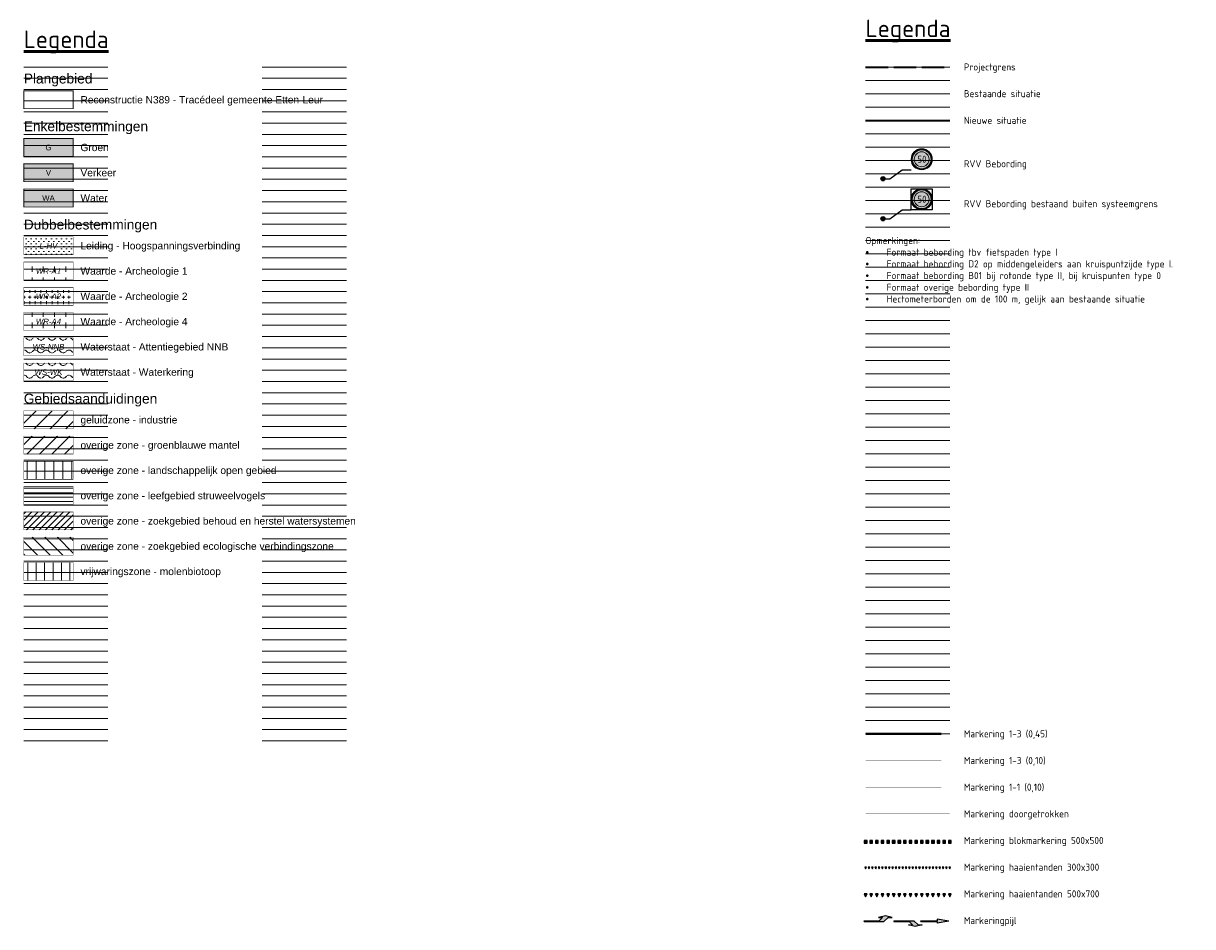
# Model space of a CAD drawing. Header units: metres. Extents: x 780 to 3546, y -363 to 107.
# Tile 10 of 18: x 2280 to 2488, y -84 to 77. Entities that reach past the tile are written whole.
import ezdxf
from ezdxf.enums import TextEntityAlignment as Align

# ---------------------------------------------------------------- set-up
doc = ezdxf.new("R2010")
doc.units = ezdxf.units.M
for name, pattern in [('VW-1-1_STREEP', [2, 1, -1]), ('VW-1-3_STREEP', [4, 1, -3]), ('XX-SYSTEEMGRENS', [5, 4, -1])]:
    doc.linetypes.add(name, pattern=pattern)
doc.layers.get('Defpoints').update_dxf_attribs({"color": 4})
doc.layers.add('000___Hulplijn', color=150, linetype='Continuous', plot=False)
for name, color, linetype, lineweight in [('B-WE-IE-MEUBILAIR_WEGMEUBILAIR-S', 5, 'Continuous', 25), ('B-WE-VW-VERKEERSTEKEN_BORD_A-S', 7, 'Continuous', 25), ('Legenda', 7, 'Continuous', 0), ('N-WE-KG-GRENS_SYSTEEMGRENS-G', 7, 'XX-SYSTEEMGRENS', 35), ('N-WE-VW-MARKERING_DWARS-S', 7, 'Continuous', 25), ('N-WE-VW-MARKERING_LANGS_STREEP_11-G', 7, 'VW-1-1_STREEP', 13), ('N-WE-VW-MARKERING_LANGS_STREEP_13_010-G', 7, 'VW-1-3_STREEP', 13), ('N-WE-VW-MARKERING_LANGS_STREEP_13_030-G', 7, 'VW-1-3_STREEP', 25), ('N-WE-VW-MARKERING_LANGS_STREEP_DOORGETROKKEN_010-G', 7, 'Continuous', 13), ('N-WE-VW-MARKERING_PIJL-S', 7, 'Continuous', 25), ('N-WE-VW-VERKEERSTEKEN_BORD_A-S', 7, 'Continuous', 25), ('X-XX-AL-LEGENDA-T25', 7, 'Continuous', 25), ('X-XX-AL-LEGENDA-T50', 7, 'Continuous', 50), ('X-XX-AL-REFERENTIE-G', 7, 'Continuous', 18)]:
    doc.layers.add(name, color=color, linetype=linetype, lineweight=lineweight)
doc.layers.add('X-XX-AL-HULPLIJN-GN', color=7, linetype='Continuous', lineweight=13, true_color=0x9b039b, plot=False)
doc.styles.add('ARIAL', font='arial.ttf')
doc.styles.add('ArialCursief', font='ariali.ttf')
doc.styles.add('NLCS-ISO', font='NLCS-ISO.ttf')
doc.styles.add('NLCS-ISO-M500-T50', font='NLCS-ISO.ttf', dxfattribs={"height": 2.5})
doc.styles.add('NLCS-ISO-T25', font='NLCS-ISO.ttf')
doc.styles.add('NLCS-RVV-M200-T25', font='NLCSRVV.ttf')
doc.linetypes.add('PLANGRENS', pattern='A,5,[65,svbp2012.shx,S=0.2,R=0,X=0,Y=0],5', length=10)
pattern_1 = [(0, (1942.803, -222.8424), (0, 2), [1, -1]), (90, (1941.303, -221.3424), (-2, 1e-16), [1, -1])]
pattern_2 = [(135, (1846.3438, -517.0213), (-16, 15.750000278), [0.1767765, -25.2790675]), (149.036243, (1846.2188, -516.8963), (-25.999999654, 15.750000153), [0.145774, -34.8399375]), (164.054604, (1846.093796, -516.8213), (-118.0000000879, 33.7500000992), [0.1820025, -130.8599755]), (180, (1845.9188, -516.7713), (3e-16, 2.25), [0.15, -1.85]), (195.945396, (1845.768796, -516.7713), (-118.0000000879, -33.7500000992), [0.1820025, -130.8599755]), (213.690068, (1845.593796, -516.8213), (-43.999999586, -29.250000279), [0.1802775, -64.7196455]), (225, (1845.4438, -516.9213), (-16, -15.750000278), [0.1414215, -25.314423]), (315, (1844.3438, -517.0213), (16, -15.750000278), [0.1767765, -25.2790675]), (329.036243, (1844.4688, -517.1463), (25.999999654, -15.750000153), [0.145774, -34.8399375]), (344.054604, (1844.593796, -517.2213), (118.0000000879, -33.7500000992), [0.1820025, -130.8599755]), (0, (1844.7688, -517.2713), (0, 2.25), [0.15, -1.85]), (15.945396, (1844.918796, -517.2713), (118.0000000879, 33.7500000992), [0.1820025, -130.8599755]), (33.690068, (1845.093796, -517.2213), (43.999999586, 29.250000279), [0.1802775, -64.7196455]), (45, (1845.2438, -517.1213), (16, 15.750000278), [0.1414215, -25.314423])]

# ---------------------------------------------------------------- blocks, each defined once
blk = doc.blocks.new('*U13')
at = {"layer": 'X-XX-AL-HULPLIJN-GN', "flags": 128}
blk.add_lwpolyline([(-7.5, 0), (7.5, 0)], dxfattribs=at)
blk = doc.blocks.new('*U14')
at = {"layer": '000___Hulplijn', "color": 0, "linetype": 'ByBlock', "lineweight": -2, "transparency": 16777216}
for p in [(0, 0), (0, -2), (0, -4), (0, -6), (0, -8), (0, -10), (0, -12), (0, -14), (0, -16), (0, -18), (0, -20), (0, -22), (0, -24), (0, -26), (0, -28), (0, -30), (0, -32), (0, -34), (0, -36), (0, -38), (0, -40), (0, -42), (0, -44), (0, -46), (0, -48), (0, -50), (0, -52), (0, -54), (0, -56), (0, -58), (0, -60), (0, -62), (0, -64), (0, -66), (0, -68), (0, -70), (0, -72), (0, -74), (0, -76), (0, -78), (0, -80), (0, -82), (0, -84), (0, -86), (0, -88), (0, -90), (0, -92), (0, -94), (0, -96), (0, -98), (0, -100), (0, -102), (0, -104), (0, -106), (0, -108), (0, -110), (0, -112), (0, -114), (0, -116), (0, -118), (0, -120)]:
    blk.add_blockref('*U13', p, dxfattribs=at)
blk = doc.blocks.new('*U56')
at = {"layer": 'X-XX-AL-HULPLIJN-GN', "flags": 128}
blk.add_lwpolyline([(-7.5, 0), (7.5, 0)], dxfattribs=at)
blk = doc.blocks.new('*U57')
at = {"layer": '000___Hulplijn', "color": 0, "linetype": 'ByBlock', "lineweight": -2, "transparency": 16777216}
for p in [(0, 0), (0, -2.375), (0, -4.75), (0, -7.125), (0, -9.5), (0, -11.875), (0, -14.25), (0, -16.625), (0, -19), (0, -21.375), (0, -23.75), (0, -26.125), (0, -28.5), (0, -30.875), (0, -33.25), (0, -35.625), (0, -38), (0, -40.375), (0, -42.75), (0, -45.125), (0, -47.5), (0, -49.875), (0, -52.25), (0, -54.625), (0, -57), (0, -59.375), (0, -61.75), (0, -64.125), (0, -66.5), (0, -68.875), (0, -71.25), (0, -73.625), (0, -76), (0, -78.375), (0, -80.75), (0, -83.125), (0, -85.5), (0, -87.875), (0, -90.25), (0, -92.625), (0, -95), (0, -97.375), (0, -99.75), (0, -102.125), (0, -104.5), (0, -106.875), (0, -109.25), (0, -111.625), (0, -114), (0, -116.375), (0, -118.75)]:
    blk.add_blockref('*U56', p, dxfattribs=at)
blk = doc.blocks.new('_BRD-dot-dyn')
h = blk.add_hatch(color=256)
edge = h.paths.add_edge_path()
edge.add_arc((0, 0), 0.761, 0, 360)
for p, q in [((0.76, 0), (2.43, 0)), ((2.43, 0), (6.82, 3.18)), ((6.82, 3.18), (10.05, 3.18))]:
    blk.add_line(p, q)
blk.add_circle((0, 0), 0.761)
blk = doc.blocks.new('B-SVW-VERKEERSTEKEN_BORD_A01_050-SO')
at = {"true_color": 0xffffff}
h = blk.add_hatch(color=7, dxfattribs=at)
h.dxf.hatch_style = 1
h.paths.add_polyline_path([(-3.75, 0), (-3.55, 0, -1), (3.55, 0), (3.75, 0, 1)])
h = blk.add_hatch(color=7, dxfattribs=at)
h.dxf.hatch_style = 1
h.paths.add_polyline_path([(3.75, 0), (3.55, 0, -1), (-3.55, 0), (-3.75, 0, 1)])
h = blk.add_hatch(color=7, dxfattribs=at)
h.dxf.hatch_style = 1
h.paths.add_polyline_path([(-3.55, 0), (-3.35, 0, -1), (3.35, 0), (3.55, 0, 1)])
h = blk.add_hatch(color=7, dxfattribs=at)
h.dxf.hatch_style = 1
h.paths.add_polyline_path([(3.55, 0), (3.35, 0, -1), (-3.35, 0), (-3.55, 0, 1)])
h = blk.add_hatch(color=7, dxfattribs=at)
h.dxf.hatch_style = 1
h.paths.add_polyline_path([(-3.35, 0), (-2.65, 0, -1), (2.65, 0), (3.35, 0, 1)])
h = blk.add_hatch(color=7, dxfattribs=at)
h.dxf.hatch_style = 1
h.paths.add_polyline_path([(3.35, 0), (2.65, 0, -1), (-2.65, 0), (-3.35, 0, 1)])
h = blk.add_hatch(color=7, dxfattribs=at)
h.dxf.hatch_style = 1
h.paths.add_polyline_path([(-2.65, 0), (2.65, 0, 1)])
h = blk.add_hatch(color=7, dxfattribs=at)
h.dxf.hatch_style = 1
h.paths.add_polyline_path([(2.65, 0), (-2.65, 0, 1)])
at = {"color": 250, "lineweight": 0, "true_color": 0x191919}
for radius in [3.75, 3.55, 3.35, 2.65]:
    blk.add_circle((0, 0), radius, dxfattribs=at)
at = {"layer": 'Defpoints'}
blk.add_lwpolyline([(3.75, -3.75), (-3.75, -3.75), (-3.75, 3.75), (3.75, 3.75)], close=True, dxfattribs=at)
at = {"color": 250, "true_color": 0x191919, "style": 'NLCS-RVV-M200-T25', "width": 0.95}
blk.add_text('50', height=2.5, dxfattribs=at).set_placement((0.1, 0), align=Align.MIDDLE_CENTER)
blk = doc.blocks.new('N-SVW-VERKEERSTEKEN_BORD_A01_050-SO')
at = {"true_color": 0xff0000}
h = blk.add_hatch(color=1, dxfattribs=at)
h.dxf.hatch_style = 1
h.paths.add_polyline_path([(-3.75, 0), (-3.55, 0, -1), (3.55, 0), (3.75, 0, 1)])
h = blk.add_hatch(color=1, dxfattribs=at)
h.dxf.hatch_style = 1
h.paths.add_polyline_path([(3.75, 0), (3.55, 0, -1), (-3.55, 0), (-3.75, 0, 1)])
at = {"true_color": 0xffffff}
h = blk.add_hatch(color=7, dxfattribs=at)
h.dxf.hatch_style = 1
h.paths.add_polyline_path([(-3.55, 0), (-3.35, 0, -1), (3.35, 0), (3.55, 0, 1)])
h = blk.add_hatch(color=7, dxfattribs=at)
h.dxf.hatch_style = 1
h.paths.add_polyline_path([(3.55, 0), (3.35, 0, -1), (-3.35, 0), (-3.55, 0, 1)])
at = {"true_color": 0xff0000}
h = blk.add_hatch(color=1, dxfattribs=at)
h.dxf.hatch_style = 1
h.paths.add_polyline_path([(-3.35, 0), (-2.65, 0, -1), (2.65, 0), (3.35, 0, 1)])
h = blk.add_hatch(color=1, dxfattribs=at)
h.dxf.hatch_style = 1
h.paths.add_polyline_path([(3.35, 0), (2.65, 0, -1), (-2.65, 0), (-3.35, 0, 1)])
at = {"true_color": 0xffffff}
h = blk.add_hatch(color=7, dxfattribs=at)
h.dxf.hatch_style = 1
h.paths.add_polyline_path([(-2.65, 0), (2.65, 0, 1)])
h = blk.add_hatch(color=7, dxfattribs=at)
h.dxf.hatch_style = 1
h.paths.add_polyline_path([(2.65, 0), (-2.65, 0, 1)])
at = {"color": 1, "lineweight": 0, "true_color": 0xff0000}
blk.add_circle((0, 0), 3.75, dxfattribs=at)
at = {"color": 7, "lineweight": 0, "true_color": 0xffffff}
for radius in [3.55, 3.35, 2.65]:
    blk.add_circle((0, 0), radius, dxfattribs=at)
at = {"color": 250, "true_color": 0x191919, "style": 'NLCS-RVV-M200-T25', "width": 0.95}
blk.add_text('50', height=2.5, dxfattribs=at).set_placement((0.1, 0), align=Align.MIDDLE_CENTER)
blk = doc.blocks.new('N-SVW-MARKERING_PIJL_RD_5.0')
blk.add_hatch(color=256).paths.add_polyline_path([(2.95, 0.375), (2.95, 0.075), (0, 0.075), (0, -0.075), (2.95, -0.075), (2.95, -0.375), (5, 0)])
for p, q in [((0, 0.075), (2.95, 0.075)), ((0, -0.075), (0, 0.075)), ((2.95, 0.375), (2.95, 0.075)), ((5, 0), (2.95, 0.375)), ((5, 0), (2.95, -0.375)), ((0, -0.075), (2.95, -0.075)), ((2.95, -0.075), (2.95, -0.375))]:
    blk.add_line(p, q)
blk = doc.blocks.new('SVW-MARKERING_DWARS_DRIEHOEK_30 30')
blk.add_lwpolyline([(0.15, -0.15), (0.3, 0.15), (0, 0.15)], close=True)
blk.add_solid([(0, 0.15), (0.3, 0.15), (0.15, -0.15), (0.3, 0.15)])
blk = doc.blocks.new('SVW-MARKERING_DWARS_DRIEHOEK_50 50')
blk.add_lwpolyline([(0.25, -0.25), (0.5, 0.25), (0, 0.25)], close=True)
blk.add_solid([(0, 0.25), (0.5, 0.25), (0.25, -0.25), (0.5, 0.25)])
blk = doc.blocks.new('N-SVW-MARKERING_PIJL_LA_5.0')
blk.add_hatch(color=256).paths.add_polyline_path([(3.3, 0.67), (2.7, 0.07), (0, 0.07), (0, -0.08), (3.55, -0.08), (4.3, 0.67), (5, 0.67), (3.8, 0.97), (2.6, 0.67)])
for p, q in [((0, 0.07), (2.7, 0.07)), ((0, -0.08), (0, 0.07)), ((3.8, 0.97), (2.6, 0.67)), ((2.6, 0.67), (3.3, 0.67)), ((2.7, 0.07), (3.3, 0.67)), ((3.55, -0.08), (4.3, 0.67)), ((5, 0.67), (3.8, 0.97)), ((4.3, 0.67), (5, 0.67)), ((0, -0.08), (3.55, -0.08))]:
    blk.add_line(p, q)
blk = doc.blocks.new('N-SVW-MARKERING_PIJL_RA_5.0')
blk.add_hatch(color=256).paths.add_polyline_path([(3.3, -0.67), (2.6, -0.67), (3.8, -0.98), (5, -0.67), (4.3, -0.67), (3.55, 0.08), (0, 0.08), (0, -0.08), (2.7, -0.08)])
for p, q in [((0, 0.08), (3.55, 0.08)), ((0, 0.08), (0, -0.08)), ((3.55, 0.08), (4.3, -0.67)), ((0, -0.08), (2.7, -0.08)), ((2.6, -0.67), (3.3, -0.67)), ((3.8, -0.98), (2.6, -0.67)), ((2.7, -0.08), (3.3, -0.67)), ((5, -0.67), (3.8, -0.98)), ((4.3, -0.67), (5, -0.67))]:
    blk.add_line(p, q)
blk = doc.blocks.new('SVW-MARKERING_DWARS_OVERSTEEK_BLOKSTREEP_050')
blk.add_lwpolyline([(0, -0.25), (0.5, -0.25), (0.5, 0.25), (0, 0.25)], close=True)
blk.add_solid([(0, 0.25), (0.5, 0.25), (0, -0.25), (0.5, -0.25)])

msp = doc.modelspace()

# ---------------------------------------------------------------- hatches: boundary and pattern name
at = {"layer": 'Legenda', "true_color": 0x28c846}
msp.add_hatch(color=102, dxfattribs=at).paths.add_polyline_path([(2279.84, 56.43), (2288.64, 56.43), (2288.64, 53.23), (2279.84, 53.23)], flags=17)
at = {"layer": 'Legenda', "true_color": 0xcdcdcd}
msp.add_hatch(color=254, dxfattribs=at).paths.add_polyline_path([(2279.84, 51.93), (2288.64, 51.93), (2288.64, 48.73), (2279.84, 48.73)], flags=17)
at = {"layer": 'Legenda', "true_color": 0xafcde1}
msp.add_hatch(color=9, dxfattribs=at).paths.add_polyline_path([(2279.84, 47.43), (2288.64, 47.43), (2288.64, 44.23), (2279.84, 44.23)], flags=17)
at = {"layer": 'Legenda', "true_color": 0x000000}
h = msp.add_hatch(dxfattribs=at)
h.set_pattern_fill('LEIDING-HOOGSPANNING', color=18, scale=1.5, style=0, pattern_type=2)
h.set_pattern_definition([(0, (1942.75303, -222.89245), (0.45, 0.45), [-0.45, 0, -0.45])])
h.paths.add_polyline_path([(2279.84, 38.93), (2288.64, 38.93), (2288.64, 35.73), (2279.84, 35.73)], flags=17)
h = msp.add_hatch(dxfattribs=at)
h.set_pattern_fill('WAARDE-ARCHEOLOGIE', color=18, style=0, pattern_type=2)
h.set_pattern_definition(pattern_1)
h.paths.add_polyline_path([(2279.84, 34.43), (2288.64, 34.43), (2288.64, 31.23), (2279.84, 31.23)], flags=17)
h = msp.add_hatch(dxfattribs=at)
h.set_pattern_fill('WAARDE-ARCHEOLOGIE', color=18, scale=0.5, style=0, pattern_type=2)
h.set_pattern_definition([(0, (1942.6409, -205.8113), (0, 1), [0.5, -0.5]), (90, (1941.8909, -205.0613), (-1, 6e-17), [0.5, -0.5])])
h.paths.add_polyline_path([(2279.84, 29.93), (2288.64, 29.93), (2288.64, 26.73), (2279.84, 26.73)], flags=17)
h = msp.add_hatch(dxfattribs=at)
h.set_pattern_fill('WAARDE-ARCHEOLOGIE', color=18, style=0, pattern_type=2)
h.set_pattern_definition(pattern_1)
h.paths.add_polyline_path([(2279.84, 25.43), (2288.64, 25.43), (2288.64, 22.23), (2279.84, 22.23)], flags=17)
at = {"layer": 'Legenda', "true_color": 0x003fff}
h = msp.add_hatch(dxfattribs=at)
h.set_pattern_fill('WATERSTAAT', color=160, scale=5, style=0, pattern_type=2)
h.set_pattern_definition(pattern_2)
h.paths.add_polyline_path([(2279.84, 20.93), (2288.64, 20.93), (2288.64, 17.73), (2279.84, 17.73)], flags=17)
at = {"layer": 'Legenda', "true_color": 0x000000}
h = msp.add_hatch(dxfattribs=at)
h.set_pattern_fill('WATERSTAAT-WATERKERING', color=18, scale=5, style=0, pattern_type=2)
h.set_pattern_definition(pattern_2)
h.paths.add_polyline_path([(2279.84, 16.43), (2288.64, 16.43), (2288.64, 13.23), (2279.84, 13.23)], flags=17)
at = {"layer": 'Legenda', "true_color": 0xff9b00}
h = msp.add_hatch(dxfattribs=at)
h.set_pattern_fill('GELUIDZONE-INDUSTRIE', color=30, scale=2, style=0, pattern_type=2)
h.set_pattern_definition([(45, (1943.303, -223.3424), (-1.414214, 1.414214), [])])
h.paths.add_polyline_path([(2279.84, 7.93), (2288.64, 7.93), (2288.64, 4.73), (2279.84, 4.73)], flags=17)
at = {"layer": 'Legenda', "true_color": 0x646464}
h = msp.add_hatch(dxfattribs=at)
h.set_pattern_fill('LINE', color=251, scale=0.5, angle=45, style=0)
h.set_pattern_definition([(45, (1942.303, -223.3424), (-1.122532, 1.122532), [])])
h.paths.add_polyline_path([(2279.84, 3.43), (2288.64, 3.43), (2288.64, 0.23), (2279.84, 0.23)], flags=17)
h = msp.add_hatch(dxfattribs=at)
h.set_pattern_fill('LINE', color=251, scale=0.5, angle=90, style=0)
h.set_pattern_definition([(90, (1942.303, -223.3424), (-1.5875, 1e-16), [])])
h.paths.add_polyline_path([(2279.84, -1.07), (2288.64, -1.07), (2288.64, -4.27), (2279.84, -4.27)], flags=17)
at = {"layer": 'Legenda', "true_color": 0x2ebd00}
h = msp.add_hatch(dxfattribs=at)
h.set_pattern_fill('LINE', color=82, scale=0.25, style=0)
h.set_pattern_definition([(0, (1942.303, -223.34245), (0, 0.79375), [])])
h.paths.add_polyline_path([(2279.84, -5.57), (2288.64, -5.57), (2288.64, -8.77), (2279.84, -8.77)], flags=17)
at = {"layer": 'Legenda', "true_color": 0x003fff}
h = msp.add_hatch(dxfattribs=at)
h.set_pattern_fill('LINE', color=160, scale=0.25, angle=45, style=0)
h.set_pattern_definition([(45, (1942.303, -223.34245), (-0.561266, 0.561266), [])])
h.paths.add_polyline_path([(2279.84, -10.07), (2288.64, -10.07), (2288.64, -13.27), (2279.84, -13.27)], flags=17)
at = {"layer": 'Legenda', "true_color": 0x008140}
h = msp.add_hatch(dxfattribs=at)
h.set_pattern_fill('LINE', color=116, scale=0.5, angle=135, style=0)
h.set_pattern_definition([(135, (1942.303, -223.3424), (-1.122532, -1.122532), [])])
h.paths.add_polyline_path([(2279.84, -14.57), (2288.64, -14.57), (2288.64, -17.77), (2279.84, -17.77)], flags=17)
at = {"layer": 'Legenda', "true_color": 0x37cd00}
h = msp.add_hatch(dxfattribs=at)
h.set_pattern_fill('VRIJWARINGSZONE-MOLENBIOTOOP', color=82, scale=1.5, style=0, pattern_type=2)
h.set_pattern_definition([(90, (1943.053, -223.3424), (-1.5, 9e-17), [])])
h.paths.add_polyline_path([(2279.84, -19.07), (2288.64, -19.07), (2288.64, -22.27), (2279.84, -22.27)], flags=17)

# ---------------------------------------------------------------- linework, layer by layer
at = {"layer": 'Legenda', "color": 7, "linetype": 'PLANGRENS', "ltscale": 0.8, "const_width": 0.15}
msp.add_lwpolyline([(2279.84, 64.93), (2279.84, 61.73), (2288.64, 61.73), (2288.64, 64.93), (2279.84, 64.93), (2279.84, 61.73)], dxfattribs=at)
at = {"layer": 'Legenda', "color": 7, "linetype": 'Continuous'}
for points, const_width in [([(2279.84, 56.43), (2279.84, 53.23), (2288.64, 53.23), (2288.64, 56.43), (2279.84, 56.43), (2279.84, 53.23)], 0.15), ([(2279.84, 51.93), (2279.84, 48.73), (2288.64, 48.73), (2288.64, 51.93), (2279.84, 51.93), (2279.84, 48.73)], 0.15), ([(2279.84, 47.43), (2279.84, 44.23), (2288.64, 44.23), (2288.64, 47.43), (2279.84, 47.43), (2279.84, 44.23)], 0.15), ([(2279.84, 38.93), (2279.84, 35.73), (2288.64, 35.73), (2288.64, 38.93), (2279.84, 38.93), (2279.84, 35.73)], 0.09), ([(2279.84, 34.43), (2279.84, 31.23), (2288.64, 31.23), (2288.64, 34.43), (2279.84, 34.43), (2279.84, 31.23)], 0.09), ([(2279.84, 29.93), (2279.84, 26.73), (2288.64, 26.73), (2288.64, 29.93), (2279.84, 29.93), (2279.84, 26.73)], 0.09), ([(2279.84, 25.43), (2279.84, 22.23), (2288.64, 22.23), (2288.64, 25.43), (2279.84, 25.43), (2279.84, 22.23)], 0.09), ([(2279.84, 16.43), (2279.84, 13.23), (2288.64, 13.23), (2288.64, 16.43), (2279.84, 16.43), (2279.84, 13.23)], 0.09)]:
    msp.add_lwpolyline(points, dxfattribs=dict(at, const_width=const_width))
at = {"layer": 'Legenda', "color": 160, "linetype": 'Continuous', "true_color": 0x003fff, "const_width": 0.09}
for points in [[(2279.84, 20.93), (2279.84, 17.73), (2288.64, 17.73), (2288.64, 20.93), (2279.84, 20.93), (2279.84, 17.73)], [(2279.84, -10.07), (2279.84, -13.27), (2288.64, -13.27), (2288.64, -10.07), (2279.84, -10.07), (2279.84, -13.27)]]:
    msp.add_lwpolyline(points, dxfattribs=at)
at = {"layer": 'Legenda', "color": 30, "linetype": 'Continuous', "true_color": 0xff9b00, "const_width": 0.09}
msp.add_lwpolyline([(2279.84, 7.93), (2279.84, 4.73), (2288.64, 4.73), (2288.64, 7.93), (2279.84, 7.93), (2279.84, 4.73)], dxfattribs=at)
at = {"layer": 'Legenda', "color": 251, "linetype": 'Continuous', "true_color": 0x646464, "const_width": 0.09}
for points in [[(2279.84, 3.43), (2279.84, 0.23), (2288.64, 0.23), (2288.64, 3.43), (2279.84, 3.43), (2279.84, 0.23)], [(2279.84, -1.07), (2279.84, -4.27), (2288.64, -4.27), (2288.64, -1.07), (2279.84, -1.07), (2279.84, -4.27)]]:
    msp.add_lwpolyline(points, dxfattribs=at)
at = {"layer": 'Legenda', "color": 82, "linetype": 'Continuous', "true_color": 0x2ebd00, "const_width": 0.09}
msp.add_lwpolyline([(2279.84, -5.57), (2279.84, -8.77), (2288.64, -8.77), (2288.64, -5.57), (2279.84, -5.57), (2279.84, -8.77)], dxfattribs=at)
at = {"layer": 'Legenda', "color": 116, "linetype": 'Continuous', "true_color": 0x008140, "const_width": 0.09}
msp.add_lwpolyline([(2279.84, -14.57), (2279.84, -17.77), (2288.64, -17.77), (2288.64, -14.57), (2279.84, -14.57), (2279.84, -17.77)], dxfattribs=at)
at = {"layer": 'Legenda', "color": 82, "linetype": 'Continuous', "true_color": 0x37cd00, "const_width": 0.09}
msp.add_lwpolyline([(2279.84, -19.07), (2279.84, -22.27), (2288.64, -22.27), (2288.64, -19.07), (2279.84, -19.07), (2279.84, -22.27)], dxfattribs=at)
at = {"layer": 'N-WE-KG-GRENS_SYSTEEMGRENS-G'}
msp.add_line((2429.84, 69.16), (2444.84, 69.16), dxfattribs=at)
at = {"layer": 'N-WE-VW-MARKERING_LANGS_STREEP_11-G', "lineweight": 18, "ltscale": 3, "const_width": 0.05, "flags": 128}
msp.add_lwpolyline([(2429.84, -59.09), (2443.34, -59.09)], dxfattribs=at)
at = {"layer": 'N-WE-VW-MARKERING_LANGS_STREEP_13_010-G', "ltscale": 3, "const_width": 0.05}
msp.add_lwpolyline([(2429.84, -54.34), (2443.34, -54.34)], dxfattribs=at)
at = {"layer": 'N-WE-VW-MARKERING_LANGS_STREEP_13_030-G', "ltscale": 3, "const_width": 0.45, "flags": 128}
msp.add_lwpolyline([(2429.84, -49.59), (2443.34, -49.59)], dxfattribs=at)
at = {"layer": 'N-WE-VW-MARKERING_LANGS_STREEP_DOORGETROKKEN_010-G', "ltscale": 4}
msp.add_lwpolyline([(2429.84, -63.84, 0.05, 0.05, 0), (2444.84, -63.84, 0.05, 0.05, 0)], format="xyseb", dxfattribs=at)
at = {"layer": 'X-XX-AL-REFERENTIE-G', "color": 253}
msp.add_line((2429.84, 64.41), (2444.84, 64.41), dxfattribs=at)
at = {"layer": 'X-XX-AL-REFERENTIE-G', "color": 7, "lineweight": 35}
msp.add_line((2429.84, 59.66), (2444.84, 59.66), dxfattribs=at)

# ---------------------------------------------------------------- block references
at = {"layer": '000___Hulplijn', "ltscale": 2}
for name, p in [('*U14', (2287.34, 69.16)), ('*U14', (2329.84, 69.16)), ('*U57', (2437.34, 69.16))]:
    msp.add_blockref(name, p, dxfattribs=at)
at = {"layer": 'B-WE-IE-MEUBILAIR_WEGMEUBILAIR-S', "xscale": 0.5, "yscale": 0.5, "zscale": 0.5}
for p in [(2432.93, 49.26), (2432.93, 42.14)]:
    msp.add_blockref('_BRD-dot-dyn', p, dxfattribs=at)
at = {"layer": 'B-WE-VW-VERKEERSTEKEN_BORD_A-S', "xscale": 0.5, "yscale": 0.5, "zscale": 0.5}
msp.add_blockref('B-SVW-VERKEERSTEKEN_BORD_A01_050-SO', (2439.83, 45.61), dxfattribs=at)
at = {"layer": 'N-WE-VW-MARKERING_DWARS-S', "rotation": 180}
for p in [(2430.09, -68.84), (2431.09, -68.84), (2432.09, -68.84), (2433.09, -68.84), (2434.09, -68.84), (2435.09, -68.84), (2436.09, -68.84), (2437.09, -68.84), (2438.09, -68.84), (2439.09, -68.84), (2440.09, -68.84), (2441.09, -68.84), (2442.09, -68.84), (2443.09, -68.84), (2444.09, -68.84), (2445.09, -68.84)]:
    msp.add_blockref('SVW-MARKERING_DWARS_OVERSTEEK_BLOKSTREEP_050', p, dxfattribs=at)
at = {"layer": 'N-WE-VW-MARKERING_DWARS-S'}
for name, p in [('SVW-MARKERING_DWARS_DRIEHOEK_30 30', (2429.69, -73.49)), ('SVW-MARKERING_DWARS_DRIEHOEK_30 30', (2430.29, -73.49)), ('SVW-MARKERING_DWARS_DRIEHOEK_30 30', (2430.89, -73.49)), ('SVW-MARKERING_DWARS_DRIEHOEK_30 30', (2431.49, -73.49)), ('SVW-MARKERING_DWARS_DRIEHOEK_30 30', (2432.09, -73.49)), ('SVW-MARKERING_DWARS_DRIEHOEK_30 30', (2432.69, -73.49)), ('SVW-MARKERING_DWARS_DRIEHOEK_30 30', (2433.29, -73.49)), ('SVW-MARKERING_DWARS_DRIEHOEK_30 30', (2433.89, -73.49)), ('SVW-MARKERING_DWARS_DRIEHOEK_30 30', (2434.49, -73.49)), ('SVW-MARKERING_DWARS_DRIEHOEK_30 30', (2435.09, -73.49)), ('SVW-MARKERING_DWARS_DRIEHOEK_30 30', (2435.69, -73.49)), ('SVW-MARKERING_DWARS_DRIEHOEK_30 30', (2436.29, -73.49)), ('SVW-MARKERING_DWARS_DRIEHOEK_30 30', (2436.89, -73.49)), ('SVW-MARKERING_DWARS_DRIEHOEK_30 30', (2437.49, -73.49)), ('SVW-MARKERING_DWARS_DRIEHOEK_30 30', (2438.09, -73.49)), ('SVW-MARKERING_DWARS_DRIEHOEK_30 30', (2438.69, -73.49)), ('SVW-MARKERING_DWARS_DRIEHOEK_30 30', (2439.29, -73.49)), ('SVW-MARKERING_DWARS_DRIEHOEK_30 30', (2439.89, -73.49)), ('SVW-MARKERING_DWARS_DRIEHOEK_30 30', (2440.49, -73.49)), ('SVW-MARKERING_DWARS_DRIEHOEK_30 30', (2441.09, -73.49)), ('SVW-MARKERING_DWARS_DRIEHOEK_30 30', (2441.69, -73.49)), ('SVW-MARKERING_DWARS_DRIEHOEK_30 30', (2442.29, -73.49)), ('SVW-MARKERING_DWARS_DRIEHOEK_30 30', (2442.89, -73.49)), ('SVW-MARKERING_DWARS_DRIEHOEK_30 30', (2443.49, -73.49)), ('SVW-MARKERING_DWARS_DRIEHOEK_30 30', (2444.09, -73.49)), ('SVW-MARKERING_DWARS_DRIEHOEK_30 30', (2444.69, -73.49)), ('SVW-MARKERING_DWARS_DRIEHOEK_50 50', (2429.59, -78.34)), ('SVW-MARKERING_DWARS_DRIEHOEK_50 50', (2430.59, -78.34)), ('SVW-MARKERING_DWARS_DRIEHOEK_50 50', (2431.59, -78.34)), ('SVW-MARKERING_DWARS_DRIEHOEK_50 50', (2432.59, -78.34)), ('SVW-MARKERING_DWARS_DRIEHOEK_50 50', (2433.59, -78.34)), ('SVW-MARKERING_DWARS_DRIEHOEK_50 50', (2434.59, -78.34)), ('SVW-MARKERING_DWARS_DRIEHOEK_50 50', (2435.59, -78.34)), ('SVW-MARKERING_DWARS_DRIEHOEK_50 50', (2436.59, -78.34)), ('SVW-MARKERING_DWARS_DRIEHOEK_50 50', (2437.59, -78.34)), ('SVW-MARKERING_DWARS_DRIEHOEK_50 50', (2438.59, -78.34)), ('SVW-MARKERING_DWARS_DRIEHOEK_50 50', (2439.59, -78.34)), ('SVW-MARKERING_DWARS_DRIEHOEK_50 50', (2440.59, -78.34)), ('SVW-MARKERING_DWARS_DRIEHOEK_50 50', (2441.59, -78.34)), ('SVW-MARKERING_DWARS_DRIEHOEK_50 50', (2442.59, -78.34)), ('SVW-MARKERING_DWARS_DRIEHOEK_50 50', (2443.59, -78.34)), ('SVW-MARKERING_DWARS_DRIEHOEK_50 50', (2444.59, -78.34))]:
    msp.add_blockref(name, p, dxfattribs=at)
at = {"layer": 'N-WE-VW-MARKERING_PIJL-S'}
for name, p in [('N-SVW-MARKERING_PIJL_LA_5.0', (2429.56, -82.95)), ('N-SVW-MARKERING_PIJL_RA_5.0', (2434.89, -82.95)), ('N-SVW-MARKERING_PIJL_RD_5.0', (2439.65, -82.95))]:
    msp.add_blockref(name, p, dxfattribs=at)
at = {"layer": 'N-WE-VW-VERKEERSTEKEN_BORD_A-S', "xscale": 0.5, "yscale": 0.5, "zscale": 0.5}
msp.add_blockref('N-SVW-VERKEERSTEKEN_BORD_A01_050-SO', (2439.83, 52.73), dxfattribs=at)

# ---------------------------------------------------------------- texts
at = {"layer": 'Legenda', "style": 'ARIAL'}
for s, height, p in [('Plangebied', 1.75, (2279.84, 66.23)), ('Reconstructie N389 - Tracédeel gemeente Etten-Leur', 1.3, (2289.94, 62.68)), ('Enkelbestemmingen', 1.75, (2279.84, 57.73)), ('Groen', 1.3, (2289.94, 54.18)), ('Verkeer', 1.3, (2289.94, 49.68)), ('Water', 1.3, (2289.94, 45.18)), ('Dubbelbestemmingen', 1.75, (2279.84, 40.23)), ('Leiding - Hoogspanningsverbinding', 1.3, (2289.94, 36.68)), ('Waarde - Archeologie 1', 1.3, (2289.94, 32.18)), ('Waarde - Archeologie 2', 1.3, (2289.94, 27.68)), ('Waarde - Archeologie 4', 1.3, (2289.94, 23.18)), ('Waterstaat - Attentiegebied NNB', 1.3, (2289.94, 18.68)), ('Waterstaat - Waterkering', 1.3, (2289.94, 14.18)), ('Gebiedsaanduidingen', 1.75, (2279.84, 9.23)), ('geluidzone - industrie', 1.3, (2289.94, 5.68)), ('overige zone - groenblauwe mantel', 1.3, (2289.94, 1.18)), ('overige zone - landschappelijk open gebied', 1.3, (2289.94, -3.32)), ('overige zone - leefgebied struweelvogels', 1.3, (2289.94, -7.82)), ('overige zone - zoekgebied behoud en herstel watersystemen', 1.3, (2289.94, -12.32)), ('overige zone - zoekgebied ecologische verbindingszone', 1.3, (2289.94, -16.82)), ('vrijwaringszone - molenbiotoop', 1.3, (2289.94, -21.32))]:
    msp.add_text(s, height=height, dxfattribs=at).set_placement(p)
at = {"layer": 'Legenda', "color": 18, "true_color": 0x000000}
for s, style, p in [('G', 'ARIAL', (2284.24, 54.83)), ('V', 'ARIAL', (2284.24, 50.33)), ('WA', 'ARIAL', (2284.24, 45.83)), ('L-HV', 'ArialCursief', (2284.24, 37.33)), ('WR-A1', 'ArialCursief', (2284.24, 32.83)), ('WR-A2', 'ArialCursief', (2284.24, 28.33)), ('WR-A4', 'ArialCursief', (2284.24, 23.83)), ('WS-NNB', 'ArialCursief', (2284.24, 19.33)), ('WS-WK', 'ArialCursief', (2284.24, 14.83))]:
    msp.add_text(s, height=1, dxfattribs=dict(at, style=style)).set_placement(p, align=Align.MIDDLE)
at = {"layer": 'X-XX-AL-LEGENDA-T25'}
for s, style, p in [('Projectgrens', 'NLCS-ISO-T25', (2447.34, 68.54)), ('RVV Bebording', 'NLCS-ISO', (2447.34, 51.31)), ('RVV Bebording bestaand buiten systeemgrens', 'NLCS-ISO', (2447.34, 44.19)), ('Markering 1-3 (0,45)', 'NLCS-ISO', (2447.34, -50.21)), ('Markering 1-3 (0,10)', 'NLCS-ISO', (2447.34, -54.96)), ('Markering 1-1 (0,10)', 'NLCS-ISO', (2447.34, -59.71)), ('Markering doorgetrokken', 'NLCS-ISO', (2447.34, -64.46)), ('Markering blokmarkering 500x500', 'NLCS-ISO', (2447.34, -69.21)), ('Markering haaientanden 300x300', 'NLCS-ISO', (2447.34, -73.96)), ('Markering haaientanden 500x700', 'NLCS-ISO', (2447.34, -78.71)), ('Markeringpijl', 'NLCS-ISO', (2447.34, -83.46))]:
    msp.add_text(s, height=1.25, dxfattribs=dict(at, style=style)).set_placement(p)
at = {"layer": 'X-XX-AL-LEGENDA-T25', "char_height": 1.25, "attachment_point": 1, "style": 'NLCS-ISO-T25'}
for s, insert, width in [('Bestaande situatie', (2447.34, 65.04), 16.048), ('Nieuwe situatie', (2447.34, 60.29), 16.048), ('Opmerkingen:\\P\\pxi-3,l3,t3;{\\fSymbol|b0|i0|c2|p18;·^I}Formaat bebording tbv fietspaden type I\\P{\\fSymbol|b0|i0|c2|p18;·^I}Formaat bebording D2 op middengeleiders aan kruispuntzijde type I.\\P{\\fSymbol|b0|i0|c2|p18;·^I}Formaat bebording B01 bij rotonde type II, bij kruispunten type 0\\P{\\fSymbol|b0|i0|c2|p18;·^I}Formaat overige bebording type II\\P{\\fSymbol|b0|i0|c2|p18;·^I}Hectometerborden om de 100 m, gelijk aan bestaande situatie', (2429.84, 38.89), 69.7759)]:
    msp.add_mtext(s, dxfattribs=dict(at, insert=insert, width=width))
at = {"layer": 'X-XX-AL-LEGENDA-T50', "char_height": 3.125, "attachment_point": 7, "style": 'NLCS-ISO-M500-T50'}
for insert in [(2429.84, 73.54), (2279.84, 71.6)]:
    msp.add_mtext('{\\LLegenda}', dxfattribs=dict(at, insert=insert))

doc.saveas('drawing.dxf')
